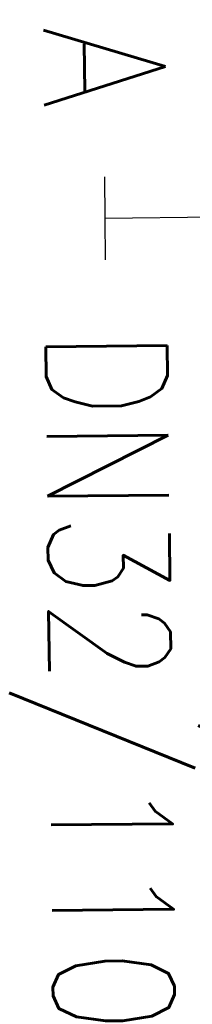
# Model space of a CAD drawing. Header units: millimetres. Extents: x 0 to 118212815, y 0 to 488348790.
# Tile 65 of 143: x 117066189 to 117067467, y 484714002 to 484721287. Entities that reach past the tile are written whole.
import ezdxf
from ezdxf.enums import TextEntityAlignment as Align

# ---------------------------------------------------------------- set-up
doc = ezdxf.new("R2010")
doc.units = ezdxf.units.MM
doc.header["$LTSCALE"] = 200
doc.layers.add('WW-I-diam', color=7, linetype='Continuous')
doc.styles.add('DIN17', font='ROMANS.SHX', dxfattribs={"width": 0.9})

# ---------------------------------------------------------------- blocks, each defined once
blk = doc.blocks.new('LR-DIAO2')
at = {"color": 0, "lineweight": -3}
blk.add_line((0, 0), (0, -5), dxfattribs=at)
at = {"color": 0, "linetype": 'Continuous', "lineweight": -3}
blk.add_line((0, -5), (0, -7.8), dxfattribs=at)
at = {"color": 0, "lineweight": -3}
for points in [[(0.614, -5), (0, -5), (-0.614, -5)], [(0.614, -7.8), (0, -7.8), (-0.614, -7.8)]]:
    blk.add_lwpolyline(points, dxfattribs=at)
at = {"color": 1, "lineweight": -3, "style": 'DIN17', "width": 0.9}
for tag, p in [('*1', (-1.614, -5)), ('*2', (-1.614, -7.783))]:
    blk.add_attdef(tag, text='', height=1.8, dxfattribs=at).set_placement(p, align=Align.MIDDLE_RIGHT)
for tag, p in [('*11', (1.614, -5)), ('*12', (1.614, -7.8))]:
    blk.add_attdef(tag, text='', height=1.8, dxfattribs=at).set_placement(p, align=Align.MIDDLE_LEFT)

msp = doc.modelspace()

# ---------------------------------------------------------------- block references
at = {"layer": 'WW-I-diam', "linetype": 'Continuous', "xscale": 499.9999999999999, "yscale": 499.9999999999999, "zscale": 499.9999999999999, "rotation": 270.5901061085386}
msp.add_blockref('LR-DIAO2', (117070721.5, 484719857.3), dxfattribs=at).add_auto_attribs({'*1': 'R', '*11': 'DN32/110', '*2': 'A', '*12': 'DN32/110'})

doc.saveas('drawing.dxf')
